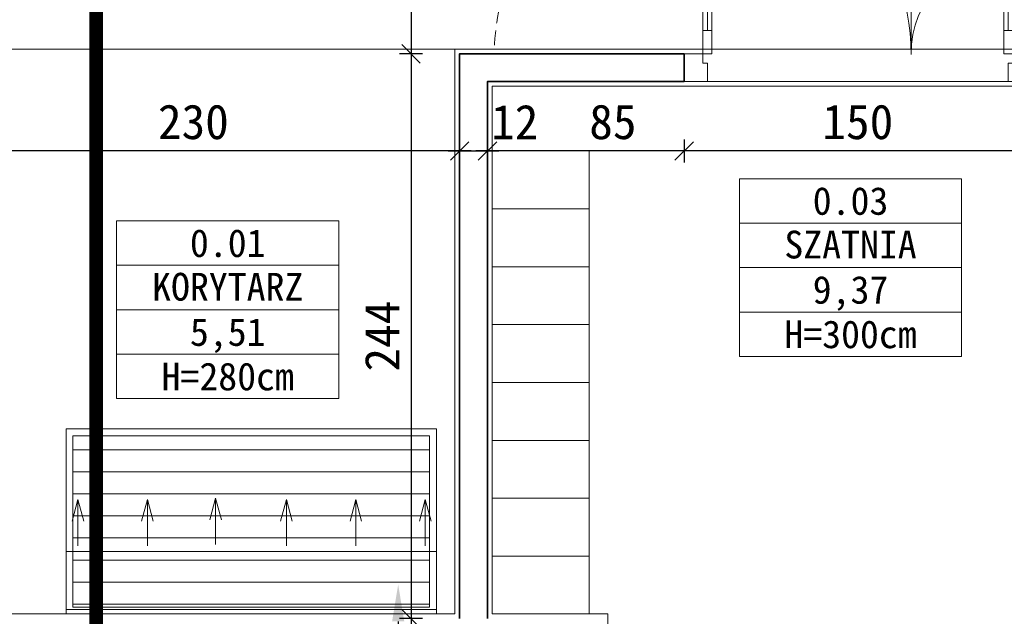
# Model space of a CAD drawing. Header units: millimetres. Extents: x -1373 to 28294, y -9636 to 187.
# Tile 94 of 133: x 4907 to 5333, y -1603 to -1345. Entities that reach past the tile are written whole.
import ezdxf
from ezdxf import colors
from ezdxf.entities.mleader import LeaderData, LeaderLine
from ezdxf.enums import TextEntityAlignment as Align
from ezdxf.math import Vec2, Vec3

# ---------------------------------------------------------------- set-up
doc = ezdxf.new("R2010")
doc.units = ezdxf.units.MM
doc.linetypes.add('DASHED', pattern=[0.75, 0.5, -0.25])
doc.linetypes.add('HIDDEN2', pattern=[4.7625, 3.175, -1.5875])
for name, color, linetype, lineweight in [('_k_kreskowanie', 250, 'Continuous', 9), ('_k_opis', 7, 'Continuous', 13), ('_k_stolarka', 7, 'Continuous', 13), ('_k_tabela', 7, 'Continuous', 13), ('_k_widok', 7, 'Continuous', 18), ('_k_wymiar', 7, 'Continuous', 9), ('_k_wyposażenia', 251, 'Continuous', 9), ('_k_zarys', 7, 'HIDDEN2', 20), ('_k_ściany', 223, 'Continuous', 35)]:
    doc.layers.add(name, color=color, linetype=linetype, lineweight=lineweight)
doc.layers.add('_k_niewidoczna', color=72, linetype='Continuous', lineweight=9, plot=False)
doc.styles.add('GENERATED_STYLE_1', font='MS Gothic.ttf')
doc.styles.add('GENERATED_STYLE_2', font='MS Gothic.ttf')
doc.dimstyles.new('1 - 100   (15cm)', dxfattribs={"dimscale": 5, "dimtxt": 3, "dimasz": 1.6, "dimexe": 1, "dimexo": 1, "dimgap": 1, "dimtad": 1, "dimdec": 0, "dimzin": 12, "dimdsep": 46, "dimtxsty": 'GENERATED_STYLE_1', "dimblk1": 'OBLIQUE', "dimblk2": 'OBLIQUE', "dimsah": 1, "dimcen": 0, "dimdle": 1, "dimclrd": 256, "dimclre": 256, "dimclrt": 4, "dimazin": 0, "dimtfac": 0.75, "dimtdec": 0, "dimtix": 1, "dimtmove": 1, "dimatfit": 3, "dimldrblk": 'OBLIQUE', "dimfxl": 1, "dimfxlon": 1, "dimtvp": 0.75, "dimtfillclr": 1, "dimtolj": 1, "dimtzin": 0, "dimarcsym": 0})

# ---------------------------------------------------------------- blocks, each defined once
blk = doc.blocks.new('szatnia_moduł_5')
at = {"layer": '_k_wyposażenia', "ltscale": 20}
for points in [[(29595.93, -1630.11), (29637.93, -1630.11), (29637.93, -1605.11), (29595.93, -1605.11)], [(29595.93, -1605.11), (29637.93, -1605.11), (29637.93, -1705.11), (29595.93, -1705.11)], [(29595.93, -1655.11), (29637.93, -1655.11), (29637.93, -1630.11), (29595.93, -1630.11)], [(29595.93, -1680.11), (29637.93, -1680.11), (29637.93, -1655.11), (29595.93, -1655.11)], [(29595.93, -1705.11), (29637.93, -1705.11), (29637.93, -1680.11), (29595.93, -1680.11)]]:
    blk.add_lwpolyline(points, close=True, dxfattribs=at)
blk = doc.blocks.new('D_130w')
at = {"layer": '_k_niewidoczna', "ltscale": 3}
blk.add_lwpolyline([(0, 140), (0, 10)], dxfattribs=at)
at = {"layer": '_k_stolarka', "ltscale": 2}
for points in [[(-12, 150), (0, 150), (0, 140), (-8, 140), (-8, 142), (-12, 142), (-12, 150)], [(-91.96, 140), (-22, 140)], [(-46.01, 10), (-22, 10)], [(-12, 0), (0, 0), (0, 10), (-8, 10), (-8, 8), (-12, 8), (-12, 0)]]:
    blk.add_lwpolyline(points, dxfattribs=at)
for points in [[(-12, 142), (-12, 138), (-101.98, 138), (-101.98, 142)], [(-101.98, 142), (-101.98, 138), (-91.96, 138), (-91.96, 142)], [(-22, 142), (-22, 138), (-12, 138), (-12, 142)], [(-56.01, 8), (-56.01, 12), (-46.01, 12), (-46.01, 8)], [(-12, 8), (-12, 12), (-46.01, 12), (-46.01, 8)], [(-22, 8), (-22, 12), (-12, 12), (-12, 8)]]:
    blk.add_lwpolyline(points, close=True, dxfattribs=at)
for centre, radius, start, end in [((-11.97, 142.11), 90.11, 182.6174, 270), ((-11.85, 7.63), 44.37, 90.1531, 174.3519)]:
    blk.add_arc(centre, radius, start, end, dxfattribs=at)
blk = doc.blocks.new('metryczka_80')
at = {"layer": '_k_opis', "ltscale": 0.1}
for points in [[(-80, 0), (0, 0), (0, -64), (-80, -64)], [(-80, -16), (0, -16), (0, -48), (-80, -48)]]:
    blk.add_lwpolyline(points, close=True, dxfattribs=at)
blk.add_lwpolyline([(-80, -32), (0, -32)], dxfattribs=at)
for tag, style, flags, p in [('ATR_NR_POM', 'GENERATED_STYLE_1', 4, (-40, -13)), ('ATR_POM', 'GENERATED_STYLE_2', 4, (-40, -28.71)), ('ATR_POW', 'GENERATED_STYLE_1', 12, (-40, -45)), ('ATR_WYS', 'GENERATED_STYLE_1', 4, (-40, -61))]:
    blk.add_attdef(tag, text='', height=10, dxfattribs=dict(at, style=style, flags=flags)).set_placement(p, align=Align.CENTER)
blk = doc.blocks.new('_OBLIQUE')
at = {"color": 0, "linetype": 'ByBlock'}
blk.add_line((-0.5, -0.5), (0.5, 0.5), dxfattribs=at)
blk = doc.blocks.new('*D127')
at = {"layer": '_k_wymiar', "lineweight": -2, "transparency": 16777216}
for p, q in [((5194.24, -1396.65), (5194.24, -1406.65)), ((5344.24, -1401.65), (5344.24, -1396.65)), ((5349.24, -1401.65), (5189.24, -1401.65))]:
    blk.add_line(p, q, dxfattribs=at)
at = {"layer": 'Defpoints', "color": 0, "transparency": 16777216}
for p in [(5194.24, -1371.65), (5194.24, -1401.65), (5344.24, -1401.65)]:
    blk.add_point(p, dxfattribs=at)
at = {"layer": '_k_wymiar', "lineweight": -2, "transparency": 16777216, "xscale": 8, "yscale": 8, "zscale": 8, "rotation": 180}
blk.add_blockref('_OBLIQUE', (5194.24, -1401.65), dxfattribs=at)
at = {"layer": '_k_wymiar', "lineweight": -2, "transparency": 16777216, "xscale": 8, "yscale": 8, "zscale": 8}
blk.add_blockref('_OBLIQUE', (5344.24, -1401.65), dxfattribs=at)
at = {"layer": '_k_wymiar', "color": 4, "transparency": 16777216, "insert": (5269.24, -1389.15), "char_height": 15, "attachment_point": 5, "style": 'GENERATED_STYLE_1'}
blk.add_mtext('\\A1;150', dxfattribs=at)
blk = doc.blocks.new('*D128')
at = {"layer": '_k_wymiar', "lineweight": -2, "transparency": 16777216}
for p, q in [((5109.24, -1396.65), (5109.24, -1406.65)), ((5194.24, -1396.65), (5194.24, -1406.65)), ((5199.24, -1401.65), (5104.24, -1401.65))]:
    blk.add_line(p, q, dxfattribs=at)
at = {"layer": 'Defpoints', "color": 0, "transparency": 16777216}
for p in [(5194.24, -1371.65), (5109.24, -1376.65), (5109.24, -1401.65)]:
    blk.add_point(p, dxfattribs=at)
at = {"layer": '_k_wymiar', "lineweight": -2, "transparency": 16777216, "xscale": 8, "yscale": 8, "zscale": 8, "rotation": 180}
blk.add_blockref('_OBLIQUE', (5109.24, -1401.65), dxfattribs=at)
at = {"layer": '_k_wymiar', "lineweight": -2, "transparency": 16777216, "xscale": 8, "yscale": 8, "zscale": 8}
blk.add_blockref('_OBLIQUE', (5194.24, -1401.65), dxfattribs=at)
at = {"layer": '_k_wymiar', "color": 4, "transparency": 16777216, "insert": (5163.43, -1389.15), "char_height": 15, "attachment_point": 5, "style": 'GENERATED_STYLE_1'}
blk.add_mtext('\\A1;85', dxfattribs=at)
blk = doc.blocks.new('*D129')
at = {"layer": '_k_wymiar', "lineweight": -2, "transparency": 16777216}
for p, q in [((4867.24, -1396.65), (4867.24, -1406.65)), ((5097.24, -1396.65), (5097.24, -1406.65)), ((5102.24, -1401.65), (4862.24, -1401.65))]:
    blk.add_line(p, q, dxfattribs=at)
at = {"layer": 'Defpoints', "color": 0, "transparency": 16777216}
for p in [(4867.24, -1364.65), (5097.24, -1364.65), (4867.24, -1401.65)]:
    blk.add_point(p, dxfattribs=at)
at = {"layer": '_k_wymiar', "lineweight": -2, "transparency": 16777216, "xscale": 8, "yscale": 8, "zscale": 8, "rotation": 180}
blk.add_blockref('_OBLIQUE', (4867.24, -1401.65), dxfattribs=at)
at = {"layer": '_k_wymiar', "lineweight": -2, "transparency": 16777216, "xscale": 8, "yscale": 8, "zscale": 8}
blk.add_blockref('_OBLIQUE', (5097.24, -1401.65), dxfattribs=at)
at = {"layer": '_k_wymiar', "color": 4, "transparency": 16777216, "insert": (4982.24, -1389.15), "char_height": 15, "attachment_point": 5, "style": 'GENERATED_STYLE_1'}
blk.add_mtext('\\A1;230', dxfattribs=at)
blk = doc.blocks.new('*D154')
at = {"layer": '_k_wymiar', "lineweight": -2, "transparency": 16777216}
for p, q in [((5097.24, -1401.65), (5097.24, -1396.65)), ((5109.24, -1401.65), (5109.24, -1396.65)), ((5092.24, -1401.65), (5114.24, -1401.65))]:
    blk.add_line(p, q, dxfattribs=at)
at = {"layer": 'Defpoints', "color": 0, "transparency": 16777216}
for p in [(5097.24, -1401.65), (5109.24, -1401.65), (5109.24, -1401.65)]:
    blk.add_point(p, dxfattribs=at)
at = {"layer": '_k_wymiar', "lineweight": -2, "transparency": 16777216, "xscale": 8, "yscale": 8, "zscale": 8, "rotation": 180}
blk.add_blockref('_OBLIQUE', (5097.24, -1401.65), dxfattribs=at)
at = {"layer": '_k_wymiar', "lineweight": -2, "transparency": 16777216, "xscale": 8, "yscale": 8, "zscale": 8}
blk.add_blockref('_OBLIQUE', (5109.24, -1401.65), dxfattribs=at)
at = {"layer": '_k_wymiar', "color": 4, "transparency": 16777216, "insert": (5121.04, -1389.15), "char_height": 15, "attachment_point": 5, "style": 'GENERATED_STYLE_1'}
blk.add_mtext('\\A1;12', dxfattribs=at)
blk = doc.blocks.new('*D324')
at = {"layer": '_k_wymiar', "lineweight": -2, "transparency": 16777216}
for p, q in [((5076.26, -1204.65), (5076.26, -1364.65)), ((5071.26, -1209.65), (5081.26, -1209.65)), ((5081.26, -1359.65), (5071.26, -1359.65))]:
    blk.add_line(p, q, dxfattribs=at)
at = {"layer": 'Defpoints', "color": 0, "transparency": 16777216}
for p in [(5046.26, -1209.65), (5076.26, -1359.65), (5097.24, -1359.65)]:
    blk.add_point(p, dxfattribs=at)
at = {"layer": '_k_wymiar', "lineweight": -2, "transparency": 16777216, "xscale": 8, "yscale": 8, "zscale": 8}
for p, rotation in [((5076.26, -1209.65), 90), ((5076.26, -1359.65), 270)]:
    blk.add_blockref('_OBLIQUE', p, dxfattribs=dict(at, rotation=rotation))
at = {"layer": '_k_wymiar', "color": 4, "transparency": 16777216, "insert": (5063.76, -1284.65), "char_height": 15, "attachment_point": 5, "rotation": 90, "style": 'GENERATED_STYLE_1'}
blk.add_mtext('\\A1;150', dxfattribs=at)
blk = doc.blocks.new('*D325')
at = {"layer": '_k_wymiar', "lineweight": -2, "transparency": 16777216}
for p, q in [((5076.26, -1354.65), (5076.26, -1608.65)), ((5081.26, -1359.65), (5071.26, -1359.65)), ((5081.26, -1603.65), (5071.26, -1603.65))]:
    blk.add_line(p, q, dxfattribs=at)
at = {"layer": 'Defpoints', "color": 0, "transparency": 16777216}
for p in [(5097.24, -1359.65), (5076.26, -1603.65), (5097.24, -1603.65)]:
    blk.add_point(p, dxfattribs=at)
at = {"layer": '_k_wymiar', "lineweight": -2, "transparency": 16777216, "xscale": 8, "yscale": 8, "zscale": 8}
for p, rotation in [((5076.26, -1359.65), 90), ((5076.26, -1603.65), 270)]:
    blk.add_blockref('_OBLIQUE', p, dxfattribs=dict(at, rotation=rotation))
at = {"layer": '_k_wymiar', "color": 4, "transparency": 16777216, "insert": (5063.76, -1481.65), "char_height": 15, "attachment_point": 5, "rotation": 90, "style": 'GENERATED_STYLE_1'}
blk.add_mtext('\\A1;244', dxfattribs=at)

msp = doc.modelspace()

# ---------------------------------------------------------------- hatches: boundary and pattern name
at = {"layer": '_k_kreskowanie', "ltscale": 2}
h = msp.add_hatch(dxfattribs=at)
h.set_pattern_fill('ANSI31', color=256, scale=3, angle=135)
h.set_pattern_definition([(180, (-164137.322, -26486.214), (1e-12, -9.525), [])])
h.paths.add_polyline_path([(5084.24, -1524.65), (4930.24, -1524.65), (4930.24, -1598.65), (5084.24, -1598.65)])

# ---------------------------------------------------------------- linework, layer by layer
at = {"layer": '_k_niewidoczna'}
for points in [[(4693.24, -1357.65), (4939.24, -1357.65), (4939.24, -1357.65), (5412.24, -1357.65), (5412.24, -1211.65), (4126.24, -1211.65), (4126.24, -1357.65), (4693.24, -1357.65)], [(4869.24, -1357.65), (5095.24, -1357.65), (5095.24, -1601.65), (4869.24, -1601.65)], [(5111.24, -1373.65), (5412.24, -1373.65), (5412.24, -1701.65), (5161.24, -1701.65), (5161.24, -1601.65), (5111.24, -1601.65)]]:
    msp.add_lwpolyline(points, close=True, dxfattribs=at)
at = {"layer": '_k_opis'}
msp.add_lwpolyline([(5292.23, -1359.92), (5292.23, -1294.72), (5271.23, -1294.72), (5271.23, -1272.22), (5313.23, -1272.22), (5313.23, -1294.72), (5292.23, -1294.72)], dxfattribs=at)
at = {"layer": '_k_widok', "color": 161, "linetype": 'DASHED', "ltscale": 50, "true_color": 0x40a5ff, "const_width": 6}
msp.add_lwpolyline([(4940.24, -2245.09), (4940.24, -301.26)], dxfattribs=at)
at = {"layer": '_k_wyposażenia', "ltscale": 0.1}
for points in [[(4927.24, -1521.65), (5087.24, -1521.65), (5087.24, -1601.65), (4927.24, -1601.65)], [(4930.24, -1524.65), (5084.24, -1524.65), (5084.24, -1598.65), (4930.24, -1598.65)]]:
    msp.add_lwpolyline(points, close=True, dxfattribs=at)
at = {"layer": '_k_wyposażenia'}
for points in [[(4932.39, -1572.23), (4932.39, -1552.23), (4934.89, -1561.56), (4932.39, -1552.23), (4929.89, -1561.56)], [(4962.39, -1572.23), (4962.39, -1552.23), (4964.89, -1561.56), (4962.39, -1552.23), (4959.89, -1561.56)], [(4991.85, -1571.65), (4991.85, -1551.65), (4994.35, -1560.98), (4991.85, -1551.65), (4989.35, -1560.98)], [(5022.39, -1572.23), (5022.39, -1552.23), (5024.89, -1561.56), (5022.39, -1552.23), (5019.89, -1561.56)], [(5052.39, -1572.23), (5052.39, -1552.23), (5054.89, -1561.56), (5052.39, -1552.23), (5049.89, -1561.56)], [(5082.39, -1572.23), (5082.39, -1552.23), (5084.89, -1561.56), (5082.39, -1552.23), (5079.89, -1561.56)]]:
    msp.add_lwpolyline(points, dxfattribs=at)
msp.add_lwpolyline([(4927.24, -1599.65), (5087.24, -1599.65), (5087.24, -1574.65), (4927.24, -1574.65)], close=True, dxfattribs=at)
at = {"layer": '_k_zarys', "lineweight": 15, "ltscale": 2}
msp.add_lwpolyline([(5204.24, -1269.67, 0.414037), (5112.28, -1357.65)], format="xyb", dxfattribs=at)
at = {"layer": '_k_ściany'}
for points in [[(5194.24, -1359.65), (5097.24, -1359.65), (5097.24, -1603.65)], [(5194.24, -1371.65), (5194.24, -1359.65)], [(5109.24, -1603.65), (5109.24, -1371.65), (5194.24, -1371.65)]]:
    msp.add_lwpolyline(points, dxfattribs=at)

# ---------------------------------------------------------------- block references
at = {"layer": '_k_tabela', "ltscale": 0.1}
ref = msp.add_blockref('metryczka_80', (5314.08, -1413.62), dxfattribs=dict(at, xscale=1.2, yscale=1.2, zscale=1.2))
ref.add_attrib('ATR_POW', '9,37', dxfattribs={"layer": '_k_opis', "ltscale": 0.1, "height": 12, "style": 'GENERATED_STYLE_1'}).set_placement((5266.08, -1467.62), align=Align.CENTER)
ref.add_attrib('ATR_NR_POM', '0.03', dxfattribs={"layer": '_k_opis', "ltscale": 0.1, "height": 12, "style": 'GENERATED_STYLE_1'}).set_placement((5266.08, -1429.22), align=Align.CENTER)
ref.add_attrib('ATR_POM', 'SZATNIA', dxfattribs={"layer": '_k_opis', "ltscale": 0.1, "height": 12, "style": 'GENERATED_STYLE_2'}).set_placement((5266.08, -1448.07), align=Align.CENTER)
ref.add_attrib('ATR_WYS', 'H=300cm', dxfattribs={"layer": '_k_opis', "ltscale": 0.1, "height": 12, "style": 'GENERATED_STYLE_1'}).set_placement((5266.08, -1486.82), align=Align.CENTER)
ref = msp.add_blockref('metryczka_80', (5045.08, -1431.84), dxfattribs=dict(at, xscale=1.2, yscale=1.2, zscale=1.2))
ref.add_attrib('ATR_POW', '5,51', dxfattribs={"layer": '_k_opis', "ltscale": 0.1, "height": 12, "style": 'GENERATED_STYLE_1'}).set_placement((4997.08, -1485.84), align=Align.CENTER)
ref.add_attrib('ATR_NR_POM', '0.01', dxfattribs={"layer": '_k_opis', "ltscale": 0.1, "height": 12, "style": 'GENERATED_STYLE_1'}).set_placement((4997.08, -1447.44), align=Align.CENTER)
ref.add_attrib('ATR_POM', 'KORYTARZ', dxfattribs={"layer": '_k_opis', "ltscale": 0.1, "height": 12, "style": 'GENERATED_STYLE_2'}).set_placement((4997.08, -1466.29), align=Align.CENTER)
ref.add_attrib('ATR_WYS', 'H=280cm', dxfattribs={"layer": '_k_opis', "ltscale": 0.1, "height": 12, "style": 'GENERATED_STYLE_1'}).set_placement((4997.08, -1505.04), align=Align.CENTER)
at = {"layer": '_k_wyposażenia'}
for name, p in [('D_130w', (5426.24, -1359.65)), ('szatnia_moduł_5', (-24484.7, 203.46)), ('szatnia_moduł_5', (-24484.7, 103.46))]:
    msp.add_blockref(name, p, dxfattribs=at)
at = {"layer": '_k_wyposażenia', "xscale": -1, "rotation": 90}
msp.add_blockref('D_130w', (5344.24, -1371.65), dxfattribs=at)

# ---------------------------------------------------------------- dimensions: what is measured, and where the dimension line sits
at = {"layer": '_k_wymiar'}
for base, p1, p2, picture, middle in [((5076.26, -1359.65), (5046.26, -1209.65), (5097.24, -1359.65), '*D324', (5063.76, -1284.65)), ((5076.26, -1603.65), (5097.24, -1359.65), (5097.24, -1603.65), '*D325', (5063.76, -1481.65))]:
    dim = msp.add_linear_dim(base=base, p1=p1, p2=p2, angle=90, dimstyle='1 - 100   (15cm)', dxfattribs=at)
    dim.commit()
    dim.dimension.update_dxf_attribs({"geometry": picture, "text_midpoint": middle})
for base, p1, p2, picture, middle in [((4867.24, -1401.65), (5097.24, -1364.65), (4867.24, -1364.65), '*D129', (4982.24, -1389.15)), ((5194.24, -1401.65), (5344.24, -1401.65), (5194.24, -1371.65), '*D127', (5269.24, -1389.15))]:
    dim = msp.add_linear_dim(base=base, p1=p1, p2=p2, dimstyle='1 - 100   (15cm)', dxfattribs=at)
    dim.commit()
    dim.dimension.update_dxf_attribs({"geometry": picture, "text_midpoint": middle})
for p1, p2, picture, middle in [((5194.24, -1371.65), (5109.24, -1376.65), '*D128', (5163.43, -1401.65)), ((5097.24, -1401.65), (5109.24, -1401.65), '*D154', (5121.04, -1401.65))]:
    dim = msp.add_linear_dim(base=(5109.24, -1401.65), p1=p1, p2=p2, dimstyle='1 - 100   (15cm)', dxfattribs=at)
    dim.commit()
    dim.dimension.update_dxf_attribs({"geometry": picture, "text_midpoint": middle, "dimtype": 160})

# ---------------------------------------------------------------- leaders
at = {"layer": '_k_opis', "ltscale": 0.1}
ml = msp.add_multileader_mtext('Standard', dxfattribs=at)
ml.set_content('kurtyna powietrza', color=256, style='GENERATED_STYLE_1')
ml.set_leader_properties()
ml.build(insert=Vec2(0, 0))
ml.multileader.update_dxf_attribs({"text_left_attachment_type": 6, "text_right_attachment_type": 6, "arrow_head_size": 16})
ctx = ml.context
ctx.base_point, ctx.char_height, ctx.arrow_head_size, ctx.landing_gap_size, ctx.plane_origin = Vec3(5071.4, -1768.17), 13, 16, 2.37, Vec3(4949.23, -1628.52)
ctx.left_attachment, ctx.right_attachment = 6, 6
notes = []
notes.append((ctx, [(1, (1, 1, 0), (5070.7, -1768.17), (1, 0), 0.701, [(0, [(5070.7, -1588.89)], 0, [])])]))
ctx.mtext.insert, ctx.mtext.width, ctx.mtext.defined_height, ctx.mtext.flow_direction = Vec3(5073.77, -1752.57), 231.0986, 53.29, 5
for ctx, leaders in notes:
    for number, flags, end, landing, length, lines in leaders:
        leader = LeaderData()
        leader.index, (leader.has_last_leader_line, leader.has_dogleg_vector, leader.attachment_direction) = number, flags
        leader.last_leader_point, leader.dogleg_vector, leader.dogleg_length = Vec3(end), Vec3(landing), length
        for number, points, colour, breaks in lines:
            line = LeaderLine()
            line.index, line.vertices, line.color, line.breaks = number, Vec3.list(points), colors.encode_raw_color(colour), breaks
            leader.lines.append(line)
        ctx.leaders.append(leader)

doc.saveas('drawing.dxf')
